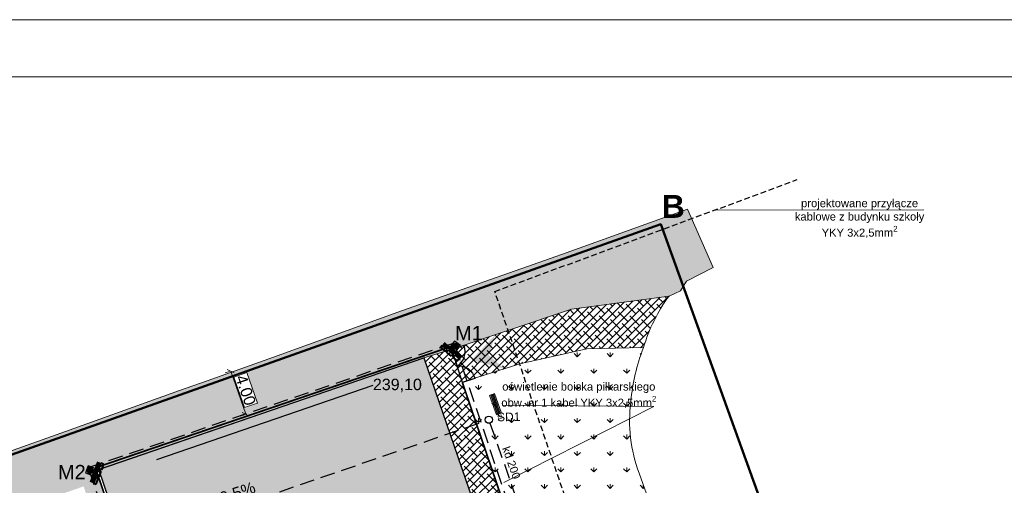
# Model space of a CAD drawing. Header units: millimetres. Extents: x 25 to 493, y -1 to 147.
# Tile 4 of 6: x 69 to 155, y 107 to 147. Entities that reach past the tile are written whole.
import ezdxf

# ---------------------------------------------------------------- set-up
doc = ezdxf.new("R2010")
doc.units = ezdxf.units.MM
for name, pattern in [('( Dashed )', [0.75, 0.5, -0.25]), ('ACAD_ISO02W100', [15, 12, -3]), ('DASHED', [19.049999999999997, 12.7, -6.35])]:
    doc.linetypes.add(name, pattern=pattern)
doc.layers.add('HATCH', color=7, linetype='Continuous')
doc.layers.add('WYPOSAZENIE', color=8, linetype='Continuous')
for name, color, linetype, lineweight in [('opisyy', 122, 'Continuous', 5), ('oświetlenie terenu i boisk', 1, 'ACAD_ISO02W100', 40), ('wymiar', 252, 'Continuous', 5), ('WYMIAROWA', 250, 'Continuous', 9)]:
    doc.layers.add(name, color=color, linetype=linetype, lineweight=lineweight)
doc.styles.add('Opisowy', font='ARIAL.TTF')
doc.styles.add('Roman', font='romans')
doc.linetypes.add('FENCELINE2', pattern='A,0.25,-0.1,[132,ltypeshp.shx,S=0.1,R=0,X=-0.1,Y=0],-0.1,1', length=1.45)
doc.linetypes.add('ZIGZAG', pattern='A,0.00254,-5.08,[131,ltypeshp.shx,S=5.08,R=0,X=-5.08,Y=0],-10.16,[131,ltypeshp.shx,S=5.08,R=180,X=5.08,Y=0],-5.08', length=20.32254)
doc.dimstyles.new('radom 500', dxfattribs={"dimscale": 0, "dimtxt": 1, "dimasz": 0.5, "dimexe": 0.1, "dimexo": 0.5, "dimgap": -0.09, "dimtad": 1, "dimzin": 0, "dimdsep": 46, "dimtxsty": 'Opisowy', "dimblk": 'OBLIQUE', "dimcen": 0.09, "dimclrd": 256, "dimclre": 256, "dimclrt": 256, "dimadec": 0, "dimazin": 0, "dimtfac": 1, "dimtofl": 0, "dimtmove": 0, "dimatfit": 3, "dimfxl": 0.05, "dimtfill": 1, "dimtolj": 1, "dimtzin": 0, "dimlwd": 13, "dimlwe": 13, "dimarcsym": 0})
pattern_1 = [(90, (0, 0), (-1.4368409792, 1.4368409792), [0.381, -2.4926819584]), (45, (0, 0), (-1.436840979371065, 1.436840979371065), [0.381, -1.651]), (135, (0, 0), (-1.436840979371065, -1.436840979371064), [0.381, -1.651])]

# ---------------------------------------------------------------- blocks, each defined once
blk = doc.blocks.new('lampa boiska')
at = {"layer": 'oświetlenie terenu i boisk', "linetype": 'Continuous'}
h = blk.add_hatch(color=256, dxfattribs=at)
edge = h.paths.add_edge_path()
edge.add_ellipse((551257.3391003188, 34236.89741256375), major_axis=(15.86876471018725, 15.86876471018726), ratio=0.9999999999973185, start_angle=45.00000000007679, end_angle=134.9999999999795)
edge.add_line((551234.8972780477, 34236.89741256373), (551257.3391003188, 34236.89741256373))
edge.add_line((551257.3391003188, 34236.89741256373), (551257.3391003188, 34259.33923483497))
h = blk.add_hatch(color=256, dxfattribs=at)
edge = h.paths.add_edge_path()
edge.add_line((551257.3391003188, 34236.89741256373), (551234.8972780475, 34236.89741256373))
edge.add_ellipse((551257.3391003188, 34236.89741256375), major_axis=(15.86876471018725, 15.86876471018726), ratio=0.9999999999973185, start_angle=134.9999999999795, end_angle=225.0000000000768)
edge.add_line((551257.3391003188, 34214.45559029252), (551257.3391003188, 34236.89741256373))
h = blk.add_hatch(color=256, dxfattribs=at)
edge = h.paths.add_edge_path()
edge.add_ellipse((551257.3391003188, 34236.89741256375), major_axis=(15.86876471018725, 15.86876471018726), ratio=0.9999999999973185, start_angle=-45.000000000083, end_angle=45.00000000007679)
edge.add_line((551257.3391003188, 34259.33923483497), (551257.3391003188, 34236.89741256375))
edge.add_line((551257.3391003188, 34236.89741256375), (551279.7809225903, 34236.89741256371))
h = blk.add_hatch(color=256, dxfattribs=at)
edge = h.paths.add_edge_path()
edge.add_ellipse((551257.3391003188, 34236.89741256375), major_axis=(15.86876471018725, 15.86876471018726), ratio=0.9999999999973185, start_angle=-134.9999999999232, end_angle=-45.000000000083)
edge.add_line((551279.7809225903, 34236.89741256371), (551257.3391003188, 34236.89741256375))
edge.add_line((551257.3391003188, 34236.89741256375), (551257.3391003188, 34214.45559029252))
for p, q in [((551292.7779371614, 34331.28203635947), (551292.7779371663, 34142.51278876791)), ((551300.6519529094, 34331.28203635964), (551300.6519529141, 34142.5127887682)), ((551308.5259686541, 34331.28203635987), (551308.5259686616, 34142.51278876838)), ((551320.9972827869, 34277.06144689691), (551320.9972827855, 34331.28203636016)), ((551320.9972827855, 34331.28203636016), (551345.0918100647, 34331.28203636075)), ((551345.0918100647, 34331.28203636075), (551345.0918100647, 34331.28203636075)), ((551345.0918100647, 34331.28203636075), (551345.0918100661, 34277.0614468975)), ((551285.2994063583, 34236.89741256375), (551234.8972780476, 34236.89741256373)), ((551257.3391003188, 34259.339234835), (551257.3391003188, 34214.45559029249)), ((551257.3391003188, 34236.89741256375), (551292.7779371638, 34236.89741256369)), ((551345.0918100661, 34277.0614468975), (551320.9972827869, 34277.06144689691)), ((551320.9972827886, 34209.78711783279), (551320.9972827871, 34264.00770729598)), ((551320.9972827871, 34264.00770729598), (551345.0918100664, 34264.00770729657)), ((551345.0918100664, 34264.00770729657), (551345.0918100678, 34209.78711783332)), ((551345.0918100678, 34209.78711783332), (551320.9972827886, 34209.78711783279)), ((551345.0918100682, 34196.73337823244), (551320.997282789, 34196.73337823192)), ((551320.997282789, 34196.73337823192), (551320.9972827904, 34142.51278876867)), ((551320.9972827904, 34142.51278876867), (551345.0918100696, 34142.51278876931)), ((551345.0918100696, 34142.51278876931), (551345.0918100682, 34196.73337823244))]:
    blk.add_line(p, q, dxfattribs=at)
at = {"layer": 'oświetlenie terenu i boisk', "linetype": 'Continuous', "extrusion": (0, 0, -1)}
blk.add_ellipse((551257.3391003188, 34236.89741256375), major_axis=(15.86876471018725, 15.86876471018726), ratio=0.9999999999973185, start_param=2.356194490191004, end_param=8.63937979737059, dxfattribs=at)
at = {"layer": 'WYPOSAZENIE', "ltscale": 0.08}
blk.add_lwpolyline([(551289.8391003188, 34204.39741256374), (551289.8391003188, 34269.39741256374), (551224.8391003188, 34269.39741256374), (551224.8391003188, 34204.39741256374)], close=True, dxfattribs=at)
at = {"layer": 'WYPOSAZENIE', "ltscale": 0.08, "extrusion": (0, 0, -1)}
blk.add_ellipse((551257.3391003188, 34236.89741256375), major_axis=(17.5596987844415, 17.5596987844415), ratio=0.9999999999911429, start_param=2.356194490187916, end_param=8.639379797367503, dxfattribs=at)
blk = doc.blocks.new('_Oblique')
at = {"color": 0, "lineweight": -2}
blk.add_line((-0.5, -0.5), (0.5, 0.5), dxfattribs=at)
blk = doc.blocks.new('*D14')
at = {"linetype": 'Continuous', "lineweight": 13, "ltscale": 10}
for p, q in [((87.08763855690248, 116.4033383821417), (87.46543552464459, 116.5347516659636)), ((88.87291074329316, 112.7928173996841), (87.55988476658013, 116.5676049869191)), ((88.40066453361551, 112.6285507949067), (88.77846150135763, 112.7599640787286))]:
    blk.add_line(p, q, dxfattribs=at)
at = {"layer": 'Defpoints', "color": 0, "linetype": 'Continuous'}
blk.add_point((88.87291074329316, 112.7928173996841), dxfattribs=at)
at = {"linetype": 'ByBlock', "lineweight": 13, "xscale": 0.5, "yscale": 0.5, "zscale": 0.5}
for p, rotation in [((87.55988476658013, 116.5676049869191), 109.1797714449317), ((88.87291074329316, 112.7928173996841), 289.1797714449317)]:
    blk.add_blockref('_Oblique', p, dxfattribs=dict(at, rotation=rotation))
at = {"linetype": 'Continuous', "lineweight": 9, "ltscale": 10, "insert": (88.86863870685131, 114.9070873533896), "char_height": 1, "attachment_point": 5, "rotation": 289.1797714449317, "style": 'Opisowy', "bg_fill": 3, "box_fill_scale": 1.1, "bg_fill_color": 256, "bg_fill_true_color": 13158600, "bg_fill_transparency": 0}
blk.add_mtext('\\A1;4.00', dxfattribs=at)
at = {"linetype": 'Continuous', "lineweight": 13, "ltscale": 10}
for p, q in [((88.97356681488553, 116.4334754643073), (87.83909354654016, 116.038859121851)), ((89.89818386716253, 113.7753155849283), (88.97356681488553, 116.4334754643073)), ((87.83909354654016, 116.038859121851), (88.76371059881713, 113.380699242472)), ((88.76371059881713, 113.380699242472), (89.89818386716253, 113.7753155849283))]:
    blk.add_line(p, q, dxfattribs=at)
at = {"layer": 'Defpoints', "color": 0, "linetype": 'Continuous'}
blk.add_point((87.55988476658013, 116.5676049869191), dxfattribs=at)
blk.add_point((87.55988476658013, 116.5676049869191), dxfattribs=at)
blk = doc.blocks.new('A$C43A14DF0')
at = {"layer": 'opisyy', "color": 7, "lineweight": 13}
for p, q in [((-0.5231361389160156, 0.3702526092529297), (-0.5314292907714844, 0.3520526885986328)), ((-0.4733781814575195, 0.4794492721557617), (-0.4816713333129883, 0.4612503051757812)), ((-0.423619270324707, 0.5886468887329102), (-0.4319124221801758, 0.5704469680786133)), ((-0.3411407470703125, 0.2873210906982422), (-0.3494338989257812, 0.2691211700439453)), ((-0.2913818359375, 0.3965187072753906), (-0.2996749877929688, 0.3783187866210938)), ((-0.2416229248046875, 0.5057153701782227), (-0.2499160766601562, 0.4875164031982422)), ((0.6683549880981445, 0.09105968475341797), (0.6600618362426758, 0.0728597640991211)), ((0.8503503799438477, 0.008128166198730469), (0.8420572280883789, -0.01007175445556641)), ((0.5688371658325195, -0.1273355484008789), (0.5605440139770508, -0.1455345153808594)), ((0.618596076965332, -0.01813793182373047), (0.6103029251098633, -0.03633785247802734)), ((0.7508325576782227, -0.2102670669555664), (0.7425394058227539, -0.2284660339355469)), ((0.8005914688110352, -0.101069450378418), (0.7922983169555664, -0.1192684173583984))]:
    blk.add_line(p, q, dxfattribs=at)
for points in [[(-0.7134256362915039, 0.4349842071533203), (-0.7548904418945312, 0.3439865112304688), (0.8830699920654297, -0.4023952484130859), (0.9245357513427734, -0.3113975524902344)], [(-0.6636667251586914, 0.5441808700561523), (-0.7051324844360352, 0.4531831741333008), (0.9328289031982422, -0.2931976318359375), (0.9742937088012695, -0.2021999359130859)], [(-0.6139078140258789, 0.6533784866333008), (-0.6553735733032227, 0.5623807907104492), (0.9825868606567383, -0.1840009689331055), (1.024052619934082, -0.0930023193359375)], [(-0.5641489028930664, 0.7625761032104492), (-0.6056146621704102, 0.6715784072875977), (1.032345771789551, -0.07480335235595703), (1.073811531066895, 0.01619434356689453)]]:
    blk.add_lwpolyline(points, close=True, dxfattribs=at)

msp = doc.modelspace()

# ---------------------------------------------------------------- hatches: boundary and pattern name
at = {"linetype": 'Continuous', "lineweight": 9, "ltscale": 10, "transparency": 33554687}
h = msp.add_hatch(dxfattribs=at)
h.set_pattern_fill('GRASS', color=92, scale=0.08)
h.set_pattern_definition(pattern_1)
h.paths.add_polyline_path([(75.81511786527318, 107.9077657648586), (102.0683283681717, 30.77642325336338), (132.7130670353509, 41.26342556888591), (127.2560620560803, 57.64008214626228), (131.4931768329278, 58.99797624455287), (137.7504063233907, 40.89761265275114), (90.58859148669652, 24.79437133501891), (61.92796102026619, 107.3022339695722), (73.13629246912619, 111.2970494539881), (83.08732415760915, 114.8650180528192), (85.5001612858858, 115.7137101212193), (91.29401855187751, 117.7922973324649), (102.4625295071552, 121.8436929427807), (116.5249084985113, 126.7930218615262), (127.4498891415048, 130.7116493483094), (129.6865475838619, 125.6051375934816), (127.3619010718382, 124.4100275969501), (126.8172130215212, 123.5720459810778), (125.8263335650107, 123.1263179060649), (117.3003498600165, 121.9847161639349), (106.8202839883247, 118.4410702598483), (104.4201254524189, 117.7134509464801)])
h.paths.add_polyline_path([(69.952826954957, 104.8407719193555), (96.24311074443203, 29.12914778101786), (101.0366045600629, 30.79517146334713), (74.71979500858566, 106.4981856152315)], flags=16)
at = {"lineweight": 9, "transparency": 33554687}
h = msp.add_hatch(color=250, dxfattribs=at)
h.dxf.hatch_style = 1
h.set_gradient(color1=(255, 0, 255), color2=(250, 0, 241), centered=1, one_color=1, tint=0.4929929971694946, name='HEMISPHERICAL')
h.paths.add_polyline_path([(110.6546751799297, 119.741451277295), (108.5654340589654, 117.530984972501), (111.5036774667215, 116.7449726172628), (110.089006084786, 117.9626637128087)])
at = {"linetype": 'Continuous', "lineweight": 9, "ltscale": 10, "transparency": 33554687}
h = msp.add_hatch(dxfattribs=at)
h.set_pattern_fill('GRASS', color=92, scale=0.08)
h.set_pattern_definition(pattern_1)
edge = h.paths.add_edge_path()
edge.add_line((107.7771439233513, 115.5977859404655), (113.014966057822, 100.0305756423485))
edge.add_line((113.014966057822, 100.0305756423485), (124.5015243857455, 104.0423323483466))
edge.add_line((124.5015243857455, 104.0423323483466), (123.2257929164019, 107.6494610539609))
edge.add_arc((135.2426446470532, 112.2213208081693), 12.85716248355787, 172.4140887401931, 200.8295195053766, ccw=False)
edge.add_arc((139.0294296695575, 112.5061718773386), 16.59165299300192, 158.3892898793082, 175.1164662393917, ccw=False)
edge.add_line((123.6040428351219, 118.6168502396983), (118.6627638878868, 118.5274731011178))
edge.add_line((118.6627638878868, 118.5274731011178), (112.8111021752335, 117.2137772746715))
edge.add_line((112.8111021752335, 117.2137772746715), (107.7771439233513, 115.5977859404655))
edge.add_line((107.7771439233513, 115.5977859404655), (107.7771439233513, 115.5977859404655))
at = {"lineweight": 9, "transparency": 33554687}
h = msp.add_hatch(dxfattribs=at)
h.set_pattern_fill('AR-CONC', color=3, scale=0.01)
h.set_pattern_definition([(50, (6.571215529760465, 1.492654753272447), (1.82184668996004, -0.1593908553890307), [0.1904999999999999, -2.095499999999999]), (355, (6.571215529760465, 1.492654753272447), (-0.3524342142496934, 1.910568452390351), [0.1524, -1.6764058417]), (100.4514447, (6.723035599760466, 1.479372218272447), (1.469412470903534, 1.751177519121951), [0.161900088, -1.780902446]), (46.1842, (6.571215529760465, 2.000654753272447), (2.710790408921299, -0.4204232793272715), [0.28575, -3.14325]), (96.63555761, (6.797114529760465, 1.965619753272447), (2.37404134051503, 2.474261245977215), [0.2428502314, -2.6713560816]), (351.18415117, (6.571215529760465, 2.000654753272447), (2.374041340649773, 2.474261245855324), [0.2285996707, -2.5145973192]), (21, (6.825215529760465, 1.873654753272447), (1.516143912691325, -1.022651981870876), [0.1905, -2.0955]), (326, (6.825215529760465, 1.873654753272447), (0.6180202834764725, 1.841879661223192), [0.1524, -1.676399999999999]), (71.45144499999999, (6.951560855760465, 1.788433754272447), (2.134164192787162, 0.8192276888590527), [0.161900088, -1.780899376]), (37.50000000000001, (6.571215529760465, 1.492654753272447), (0.03088603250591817, 0.8455503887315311), [0, -1.65608, 0, -1.7018, 0, -1.68275]), (7.499999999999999, (6.571215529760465, 1.492654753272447), (0.6681966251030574, 1.001805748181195), [0, -0.9702799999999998, 0, -1.61798, 0, -0.6413499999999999]), (327.5, (6.004795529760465, 1.492654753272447), (1.355905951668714, -0.05728743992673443), [0, -0.6349999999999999, 0, -1.9812, 0, -2.628899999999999]), (317.5, (5.750795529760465, 1.492654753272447), (1.48129181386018, 0.2542649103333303), [0, -0.8255, 0, -1.31572, 0, -1.8669])])
h.paths.add_polyline_path([(76.0471990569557, 107.9607428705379), (104.4201254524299, 117.713450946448), (124.5744515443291, 59.08066913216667), (96.03320176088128, 49.29064436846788)])
h = msp.add_hatch(color=34)
edge = h.paths.add_edge_path()
edge.add_line((110.7599738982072, 112.7498221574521), (110.8543682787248, 112.7828326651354))
edge.add_line((110.8543691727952, 112.7828329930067), (110.2601841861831, 114.4819343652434))
edge.add_line((110.2601845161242, 114.4819334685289), (110.1657901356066, 114.4489229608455))
edge.add_line((110.1657889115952, 114.4489235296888), (110.7599738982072, 112.7498221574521))
edge = h.paths.add_edge_path(flags=16)
edge.add_line((110.3262046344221, 114.2931443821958), (110.3450838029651, 114.2997467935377))
edge = h.paths.add_edge_path(flags=16)
edge.add_line((110.3922235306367, 114.1043558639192), (110.4111026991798, 114.110958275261))
edge = h.paths.add_edge_path()
edge.add_line((110.8732486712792, 112.789434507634), (110.9676430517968, 112.8224450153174))
edge.add_line((110.9676430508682, 112.8224450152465), (110.3734580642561, 114.5215463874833))
edge.add_line((110.3734580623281, 114.5215463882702), (110.2790627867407, 114.4885355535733))
edge.add_line((110.2790618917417, 114.4885352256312), (110.8732474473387, 112.7894350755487))
edge = h.paths.add_edge_path(flags=17)
edge.add_line((110.7883481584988, 112.9716217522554), (110.8072273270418, 112.9782241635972))
edge = h.paths.add_edge_path(flags=17)
edge.add_line((110.7223280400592, 113.1604108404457), (110.741206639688, 113.1670120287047))
edge = h.paths.add_edge_path(flags=16)
edge.add_line((110.4394785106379, 114.332756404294), (110.4583571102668, 114.339357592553))
edge = h.paths.add_edge_path(flags=16)
edge.add_line((110.5054983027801, 114.1439682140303), (110.5243774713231, 114.1505706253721))
edge = h.paths.add_edge_path()
edge.add_line((110.9865222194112, 112.8290474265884), (111.0809165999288, 112.8620579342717))
edge.add_line((111.0809169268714, 112.8620570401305), (110.4867310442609, 114.5611580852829))
edge.add_line((110.4867310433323, 114.5611580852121), (110.3923366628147, 114.5281475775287))
edge.add_line((110.3923366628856, 114.5281475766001), (110.9865222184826, 112.8290474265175))
edge = h.paths.add_edge_path(flags=17)
edge.add_line((110.9016220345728, 113.0112337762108), (110.9205006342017, 113.0178349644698))
edge = h.paths.add_edge_path(flags=16)
edge.add_line((110.8356010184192, 113.2000225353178), (110.8544801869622, 113.2066249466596))
edge = h.paths.add_edge_path(flags=17)
edge.add_line((110.552751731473, 114.3723702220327), (110.5716303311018, 114.3789714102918))
edge = h.paths.add_edge_path(flags=17)
edge.add_line((110.618772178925, 114.183580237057), (110.6376507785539, 114.1901814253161))
edge = h.paths.add_edge_path()
edge.add_line((111.0997955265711, 112.8686582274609), (111.1941899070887, 112.9016687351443))
edge.add_line((111.1941874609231, 112.9016698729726), (110.6000024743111, 114.6007712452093))
edge.add_line((110.6000028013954, 114.6007703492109), (110.5056084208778, 114.5677598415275))
edge.add_line((110.5056098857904, 114.5677613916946), (111.0997960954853, 112.8686594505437))
edge = h.paths.add_edge_path(flags=16)
edge.add_line((111.0148946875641, 113.0508463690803), (111.0337738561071, 113.0574487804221))
edge = h.paths.add_edge_path(flags=16)
edge.add_line((110.9488748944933, 113.2396345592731), (110.9677540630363, 113.246236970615))
at = {"layer": 'HATCH', "linetype": 'Continuous', "lineweight": 9, "ltscale": 10, "transparency": 33554687}
h = msp.add_hatch(dxfattribs=at)
h.set_pattern_fill('ANSI38', color=250, scale=0.15)
h.set_pattern_definition([(45, (0, 0), (-0.3367596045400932, 0.3367596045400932), []), (135, (0, 0), (-1.01027881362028, 0.3367596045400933), [1.190625, -0.714375])])
edge = h.paths.add_edge_path()
edge.add_line((127.0583751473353, 57.55931585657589), (126.4678476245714, 59.32291832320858))
edge.add_line((126.4678476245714, 59.32291832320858), (124.7042451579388, 58.71643059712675))
edge.add_line((124.7042451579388, 58.71643059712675), (124.0852868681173, 60.49866698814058))
edge.add_line((124.0852868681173, 60.49866698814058), (104.4201254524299, 117.713450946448))
edge.add_line((104.4201254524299, 117.713450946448), (106.8202839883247, 118.4410702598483))
edge.add_line((106.8202839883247, 118.4410702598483), (117.3003498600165, 121.9847161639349))
edge.add_line((117.3003498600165, 121.9847161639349), (125.8263335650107, 123.1263179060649))
edge.add_arc((137.6853607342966, 114.4798109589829), 14.67646441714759, 143.9039252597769, 163.6274063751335)
edge.add_line((123.6040428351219, 118.6168502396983), (118.6627638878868, 118.5274731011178))
edge.add_line((118.6627638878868, 118.5274731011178), (112.8111021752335, 117.2137772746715))
edge.add_line((112.8111021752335, 117.2137772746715), (107.7771439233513, 115.5977859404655))
edge.add_line((107.7771439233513, 115.5977859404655), (113.014966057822, 100.0305756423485))
edge.add_line((113.014966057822, 100.0305756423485), (124.5015243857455, 104.0423323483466))
edge.add_line((124.5015243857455, 104.0423323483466), (125.8035577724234, 100.2348662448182))
edge.add_line((125.8035577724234, 100.2348662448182), (114.3369714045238, 96.38063802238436))
edge.add_line((114.3369714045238, 96.38063802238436), (126.4678476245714, 59.32291832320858))
edge.add_line((126.4678476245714, 59.32291832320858), (126.6649623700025, 59.38399727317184))
edge.add_line((126.6649623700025, 59.38399727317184), (126.9447009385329, 58.5415016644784))
edge.add_line((126.9447009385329, 58.5415016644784), (131.1378746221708, 60.03366363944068))
edge.add_line((131.1378746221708, 60.03366363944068), (131.4931768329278, 58.99797624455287))
edge.add_line((131.4931768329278, 58.99797624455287), (131.4931768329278, 58.99797624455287))
edge.add_line((131.4931768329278, 58.99797624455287), (127.0583751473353, 57.55931585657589))
edge.add_line((127.0583751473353, 57.55931585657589), (127.0583751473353, 57.55931585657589))

# ---------------------------------------------------------------- linework, layer by layer
at = {"color": 1, "linetype": 'Continuous', "lineweight": 9, "ltscale": 10}
msp.add_line((129.8921552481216, 130.625734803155), (148.0632495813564, 130.6423807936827), dxfattribs=at)
at = {"lineweight": 9}
msp.add_lwpolyline([(34.90629927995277, 142.2582394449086), (279.9110584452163, 142.2582394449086), (279.9110584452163, 3.758239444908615), (34.90629927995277, 3.758239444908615)], close=True, dxfattribs=at)
at = {"color": 1, "linetype": '( Dashed )', "lineweight": 30}
msp.add_lwpolyline([(113.5161956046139, 100.13989154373), (113.4124542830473, 100.4750558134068), (117.953132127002, 102.0870363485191), (110.6215345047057, 123.518834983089), (137.0201786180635, 133.2953660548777)], dxfattribs=at)
at = {"color": 92, "lineweight": 9}
msp.add_lwpolyline([(75.81511786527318, 107.9077657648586), (102.0683283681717, 30.77642325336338), (132.7130670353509, 41.26342556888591), (127.2560620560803, 57.64008214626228), (131.4931768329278, 58.99797624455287), (137.7504063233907, 40.89761265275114), (90.58859148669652, 24.79437133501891), (61.92796102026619, 107.3022339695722), (73.13629246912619, 111.2970494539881), (83.08732415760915, 114.8650180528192), (85.5001612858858, 115.7137101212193), (91.29401855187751, 117.7922973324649), (102.4625295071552, 121.8436929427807), (116.5249084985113, 126.7930218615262), (127.4498891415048, 130.7116493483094), (129.6865475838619, 125.6051375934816), (127.3619010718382, 124.4100275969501), (126.8172130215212, 123.5720459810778), (125.8263335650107, 123.1263179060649), (125.8263335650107, 123.1263179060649), (117.3003498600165, 121.9847161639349), (106.8202839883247, 118.4410702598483), (104.4201254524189, 117.7134509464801), (75.81511786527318, 107.9077657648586)], close=True, dxfattribs=at)
at = {"color": 5, "linetype": 'Continuous', "lineweight": 50, "ltscale": 10}
msp.add_lwpolyline([(62.1381785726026, 107.0387984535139), (125.1052612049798, 129.3989168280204), (154.9047486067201, 46.74477338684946), (90.6300220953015, 24.64347198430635), (62.1381785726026, 107.0387984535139)], dxfattribs=at)
at = {"color": 250, "lineweight": 9}
msp.add_lwpolyline([(127.0583751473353, 57.55931585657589), (126.4678476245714, 59.32291832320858), (124.7042451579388, 58.71643059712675), (124.0852868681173, 60.49866698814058), (104.4201254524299, 117.713450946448), (106.8202839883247, 118.4410702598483), (117.3003498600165, 121.9847161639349), (125.8263335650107, 123.1263179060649, 0.08627301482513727), (123.6040428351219, 118.6168502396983), (118.6627638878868, 118.5274731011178), (112.8111021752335, 117.2137772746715), (107.7771439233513, 115.5977859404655), (113.014966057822, 100.0305756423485), (124.5015243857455, 104.0423323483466), (125.8035577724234, 100.2348662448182), (114.3369714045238, 96.38063802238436), (126.4678476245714, 59.32291832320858), (126.6649623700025, 59.38399727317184), (126.9447009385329, 58.5415016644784), (131.1378746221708, 60.03366363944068), (131.4931768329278, 58.99797624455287), (131.4931768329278, 58.99797624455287), (127.0583751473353, 57.55931585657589)], format="xyb", close=True, dxfattribs=at)
at = {"color": 1, "linetype": 'DASHED', "lineweight": 30, "ltscale": 0.1, "elevation": 10.14}
msp.add_lwpolyline([(95.42497070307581, 48.98459382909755), (75.13125070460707, 108.1453532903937), (106.9237710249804, 118.9885650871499), (107.1551939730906, 118.7411819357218), (126.4258201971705, 61.58894270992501), (133.0274394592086, 41.06991664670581), (101.9614508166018, 30.37116033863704), (95.42497070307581, 48.98459382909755)], dxfattribs=at)
at = {"color": 5, "lineweight": 30}
for points in [[(106.8352466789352, 118.4248606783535), (107.3193619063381, 117.0051317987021, 0.3833394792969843), (107.9113565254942, 118.7930621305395), (106.8352466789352, 118.4248606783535)], [(107.7921066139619, 115.5815763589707), (107.3193619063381, 117.0051317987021, -0.3983230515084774), (108.8607559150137, 115.9082589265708), (107.7921066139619, 115.5815763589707)]]:
    msp.add_lwpolyline(points, format="xyb", dxfattribs=at)
at = {"color": 92, "lineweight": 9}
msp.add_lwpolyline([(107.7771439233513, 115.5977859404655), (113.014966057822, 100.0305756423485), (124.5015243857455, 104.0423323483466), (123.2257929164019, 107.6494610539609, -0.1246249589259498), (122.4980076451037, 113.9186289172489, -0.07311595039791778), (123.6040428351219, 118.6168502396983), (118.6627638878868, 118.5274731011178), (112.8111021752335, 117.2137772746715), (107.7771439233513, 115.5977859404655)], format="xyb", close=True, dxfattribs=at)
at = {"color": 7, "lineweight": 30}
msp.add_lwpolyline([(76.0471990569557, 107.9607428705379), (104.4201254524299, 117.713450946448), (124.5744515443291, 59.08066913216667), (96.03320176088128, 49.29064436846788)], close=True, dxfattribs=at)
at = {"color": 13, "linetype": 'ZIGZAG', "lineweight": 30, "ltscale": 0.03}
msp.add_lwpolyline([(81.10129747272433, 108.8399042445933), (100.0027822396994, 115.3379858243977)], dxfattribs=at)
at = {"color": 1, "linetype": 'Continuous', "lineweight": 9, "ltscale": 10}
msp.add_lwpolyline([(111.295295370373, 113.5798004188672), (124.5128973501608, 113.4900789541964), (111.4099991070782, 106.838210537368)], dxfattribs=at)
at = {"color": 5, "linetype": 'DASHED', "lineweight": 30, "ltscale": 0.1}
for points in [[(72.02533201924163, 99.21975064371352), (109.8018997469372, 112.2126604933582)], [(110.1990207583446, 112.0265307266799), (113.8702088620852, 101.4823777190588)]]:
    msp.add_lwpolyline(points, dxfattribs=at)
at = {"color": 5, "lineweight": 30, "ltscale": 10}
msp.add_circle((110.0953927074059, 112.324164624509), 0.315158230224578, dxfattribs=at)
at = {"layer": 'wymiar', "color": 5, "linetype": 'FENCELINE2', "lineweight": 9, "ltscale": 2}
for points in [[(107.1114264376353, 118.5323104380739, 0.15, 0.15, 0), (107.0230066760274, 118.7893822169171, 0.15, 0.15, 0), (76.04719285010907, 108.2237138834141, 0.15, 0.15, 0)], [(113.6741045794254, 98.27985114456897, 0.15, 0.15, 0), (107.7853645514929, 115.5774794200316, 0.15, 0.15, 0)], [(75.74793903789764, 108.130197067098, 0.15, 0.15, 0), (102.0683283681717, 30.77642325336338, 0.15, 0.15, 0), (132.7130670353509, 41.26342556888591, 0.15, 0.15, 0), (127.268246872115, 57.57237953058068, 0, 0, 0)]]:
    msp.add_lwpolyline(points, format="xyseb", dxfattribs=at)
at = {"layer": 'WYMIAROWA', "color": 7, "const_width": 0.05}
msp.add_lwpolyline([(111.1582403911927, 112.752559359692), (110.8757538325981, 112.6542145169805), (110.9727022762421, 112.3757268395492), (111.255190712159, 112.474069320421)], close=True, dxfattribs=at)

# ---------------------------------------------------------------- block references
at = {"rotation": 133.7726715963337}
msp.add_blockref('A$C43A14DF0', (110.9202119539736, 113.6842994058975), dxfattribs=at)
at = {"layer": 'opisyy', "yscale": 0.01000022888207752, "zscale": 0.01}
for p, xscale, rotation in [((3231.074448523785, 4672.945704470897, 10.14), 0.009998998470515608, 231.9979369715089), ((-5228.928320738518, 1645.619918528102, 10.14), 0.00999899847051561, 340.2783172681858)]:
    msp.add_blockref('lampa boiska', p, dxfattribs=dict(at, xscale=xscale, rotation=rotation))

# ---------------------------------------------------------------- texts
at = {"color": 1, "linetype": 'Continuous', "lineweight": 9, "ltscale": 10, "attachment_point": 1, "style": 'Roman'}
for s, insert, char_height, width in [('{\\fArial|b1|i0|c238|p34;\\C5;B}', (125.1886974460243, 131.950762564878), 2, 3.012387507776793), ('{\\fArial|b0|i0|c238|p34;M1}', (107.1518350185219, 120.5153697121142), 1.25, 3.012387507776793), ('{\\fArial|b0|i0|c238|p34;\\C0;239,10}', (99.97885707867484, 115.9033047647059), 1, 4.735456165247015), ('{\\fArial|b0|i0|c238|p34;M2}', (72.47893714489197, 108.372240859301), 1.25, 3.012387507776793)]:
    msp.add_mtext(s, dxfattribs=dict(at, insert=insert, char_height=char_height, width=width))
at = {"color": 5, "linetype": 'Continuous', "lineweight": 50, "ltscale": 10, "insert": (136.0706164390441, 131.5831111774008), "char_height": 0.7, "width": 12.78859171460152, "attachment_point": 1, "style": 'Roman'}
msp.add_mtext('\\A1;\\pxqc;{\\fArial|b0|i0|c238|p34;\\C1;projektowane przyłącze kablowe z budynku szkoły YKY 3x2,5mm{\\H0.7x;\\S2^ ;}}', dxfattribs=at)
at = {"color": 5, "linetype": 'Continuous', "lineweight": 50, "ltscale": 10, "attachment_point": 1, "style": 'Roman'}
for s, insert, char_height, width, rotation in [('\\A1;\\pxqc;{\\fArial|b0|i0|c238|p34;\\C1;oświetlenie boiska piłkarskiego \\Pobw. nr 1 kabel YKY 3x2,5mm{\\H0.7x;\\S2^ ;}}', (108.4330676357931, 115.5677763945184), 0.7, 19.03988415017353, 359.99476880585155), ('{\\fArial|b0|i0|c238|p34;SD1}', (110.8100841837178, 112.9328220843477), 0.75, 2.362365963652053, 0.867161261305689), ('{\\fArial|b0|i0|c238|p34;kd 200}', (111.9064122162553, 110.0678848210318), 0.7, 3.007157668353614, 289.45894120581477)]:
    msp.add_mtext(s, dxfattribs=dict(at, insert=insert, char_height=char_height, width=width, rotation=rotation))
at = {"color": 1, "linetype": 'Continuous', "lineweight": 9, "ltscale": 10, "insert": (85.71349108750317, 105.6677698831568), "char_height": 1, "width": 5.944856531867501, "attachment_point": 1, "rotation": 18.645426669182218, "style": 'Roman'}
msp.add_mtext('{\\fArial|b0|i0|c238|p0;\\C5;~\\fArial|b0|i0|c238|p34;0.5\\fArial|b0|i0|c238|p0;%}', dxfattribs=at)

# ---------------------------------------------------------------- next in the draw order: dimensions: what is measured, and where the dimension line sits
at = {"color": 1, "linetype": 'Continuous', "lineweight": 9, "ltscale": 10}
dim = msp.add_aligned_dim(p1=(88.87291074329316, 112.7928173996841), p2=(87.55988476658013, 116.5676049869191), distance=0, dimstyle='radom 500', override={"dimscale": 1}, dxfattribs=at)
dim.commit()
dim.dimension.update_dxf_attribs({"geometry": '*D14', "text_midpoint": (88.86863870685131, 114.9070873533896)})

# ---------------------------------------------------------------- next in the draw order: linework, layer by layer
at = {"color": 0, "linetype": 'Continuous', "lineweight": 9, "ltscale": 10}
msp.add_lwpolyline([(24.95291570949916, 147.2582394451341), (284.9503701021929, 147.2582394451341), (284.9503701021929, -1.241649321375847), (24.95291570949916, -1.241649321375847)], close=True, dxfattribs=at)

doc.saveas('drawing.dxf')
